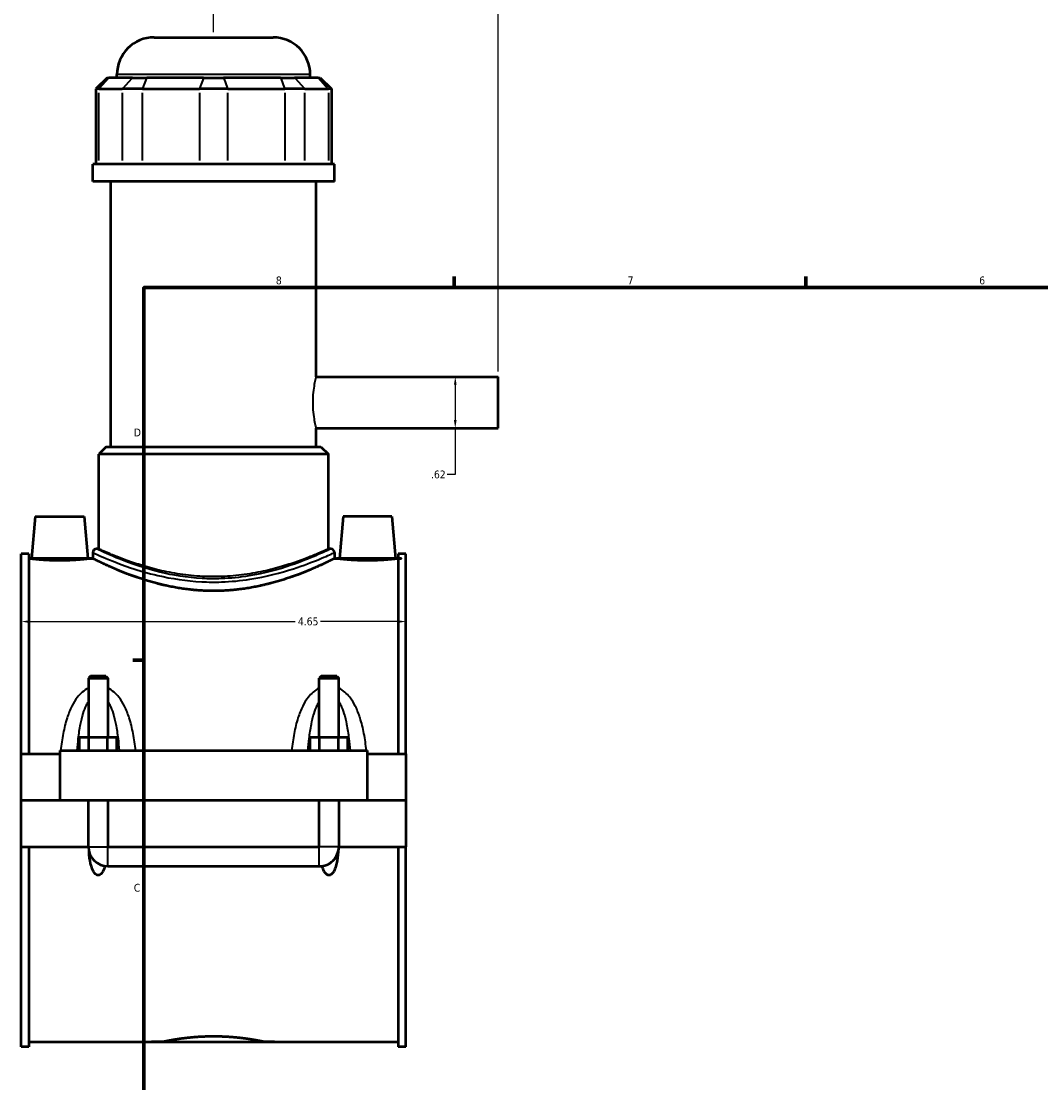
# Model space of a CAD drawing. Header units: inches. Extents: x -1 to 48.3, y -1.4 to 47.7.
# Tile 2 of 8: x -1 to 11.3, y 11.4 to 24.2. Entities that reach past the tile are written whole.
import ezdxf

# ---------------------------------------------------------------- set-up
doc = ezdxf.new("R2010")
doc.units = ezdxf.units.IN
doc.header["$MEASUREMENT"] = 0
for name, color, linetype, lineweight in [('Border (ANSI)', 7, 'Continuous', 70), ('Dimension (ANSI)', 7, 'Continuous', 25), ('Visible (ANSI)', 7, 'Continuous', 50), ('Visible Narrow (ANSI)', 7, 'Continuous', 35)]:
    doc.layers.add(name, color=color, linetype=linetype, lineweight=lineweight)
doc.styles.add('Note Text (ANSI)', font='tahoma.ttf')
doc.dimstyles.new('Default (ANSI)', dxfattribs={"dimtxt": 0.09448818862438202, "dimasz": 0.09842519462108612, "dimexe": 0.125, "dimexo": 0.0625, "dimgap": 0.03149606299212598, "dimtad": 0, "dimtih": 1, "dimtoh": 1, "dimrnd": 1e-08, "dimzin": 4, "dimdsep": 46, "dimtxsty": 'Note Text (ANSI)', "dimcen": 0.09, "dimdle": 0.3937007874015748, "dimclrd": 256, "dimclre": 256, "dimclrt": 5, "dimadec": 0, "dimazin": 1, "dimtfac": 1, "dimtofl": 0, "dimtmove": 0, "dimatfit": 3, "dimfxl": 1, "dimtolj": 1, "dimtzin": 4, "dimlwd": -1, "dimlwe": -1, "dimarcsym": 0})

# ---------------------------------------------------------------- blocks, each defined once
blk = doc.blocks.new('Borders Default Border')
at = {"layer": 'Border (ANSI)'}
for p, q in [((4.250000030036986, 21.00000006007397), (4.250000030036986, 21.13448766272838)), ((8.500000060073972, 21.00000006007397), (8.500000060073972, 21.13448766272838)), ((0.4999999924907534, 16.49999993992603), (0.3655118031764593, 16.49999993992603))]:
    blk.add_line(p, q, dxfattribs=at)
at = {"layer": 'Border (ANSI)', "flags": 128}
blk.add_lwpolyline([(0.4999999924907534, 0.9999999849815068), (0.4999999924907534, 21.00000006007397), (33.49999855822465, 21.00000006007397), (33.49999855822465, 0.9999999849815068), (0.4999999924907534, 0.9999999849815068)], dxfattribs=at)
at = {"layer": 'Border (ANSI)', "color": 5, "true_color": 0x0000ff, "char_height": 0.09448818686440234, "attachment_point": 7, "style": 'Note Text (ANSI)'}
for s, insert in [('8', (2.09415882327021, 21.03785602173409)), ('7', (6.345746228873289, 21.04)), ('6', (10.59483913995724, 21.03800916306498)), ('D', (0.378138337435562, 19.2027559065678)), ('C', (0.3779006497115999, 13.70107135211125))]:
    blk.add_mtext(s, dxfattribs=dict(at, insert=insert))
blk = doc.blocks.new('*D6')
at = {"layer": 'Defpoints', "color": 0, "transparency": 16777216}
for p in [(4.781831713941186, 24.83500270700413), (1.341831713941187, 24.02283973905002), (4.781831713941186, 19.92386336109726)]:
    blk.add_point(p, dxfattribs=at)
at = {"layer": 'Dimension (ANSI)', "transparency": 16777216}
for p, q in [((1.341831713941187, 24.08533973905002), (1.341831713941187, 24.96000270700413)), ((4.781831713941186, 19.98636336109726), (4.781831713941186, 24.96000270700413)), ((1.440256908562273, 24.83500270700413), (3.548941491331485, 24.83500270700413)), ((4.6834065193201, 24.83500270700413), (3.854721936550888, 24.83500270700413))]:
    blk.add_line(p, q, dxfattribs=at)
for points in [[(1.440256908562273, 24.85140690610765), (1.440256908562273, 24.81859850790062), (1.341831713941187, 24.83500270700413)], [(4.6834065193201, 24.85140690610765), (4.6834065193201, 24.81859850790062), (4.781831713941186, 24.83500270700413)]]:
    blk.add_solid(points, dxfattribs=at)
at = {"layer": 'Dimension (ANSI)', "color": 5, "transparency": 16777216, "insert": (3.58043755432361, 24.8842139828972), "char_height": 0.09448818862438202, "attachment_point": 1, "style": 'Note Text (ANSI)'}
blk.add_mtext('\\A1;3.44', dxfattribs=at)
blk = doc.blocks.new('*D7')
at = {"layer": 'Defpoints', "color": 0, "transparency": 16777216}
for p in [(3.666831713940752, 16.96561731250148), (-0.983168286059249, 16.57667438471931), (3.666831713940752, 16.57667438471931)]:
    blk.add_point(p, dxfattribs=at)
at = {"layer": 'Dimension (ANSI)', "transparency": 16777216}
for p, q in [((-0.8847430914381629, 16.96561731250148), (2.32890976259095, 16.96561731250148)), ((3.568406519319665, 16.96561731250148), (2.63475366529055, 16.96561731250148))]:
    blk.add_line(p, q, dxfattribs=at)
for points in [[(-0.8847430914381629, 16.98202151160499), (-0.8847430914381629, 16.94921311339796), (-0.983168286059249, 16.96561731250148)], [(3.568406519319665, 16.98202151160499), (3.568406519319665, 16.94921311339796), (3.666831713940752, 16.96561731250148)]]:
    blk.add_solid(points, dxfattribs=at)
at = {"layer": 'Dimension (ANSI)', "color": 5, "transparency": 16777216, "insert": (2.360405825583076, 17.01473340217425), "char_height": 0.09448818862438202, "attachment_point": 1, "style": 'Note Text (ANSI)'}
blk.add_mtext('\\A1;4.65', dxfattribs=at)
blk = doc.blocks.new('*D9')
at = {"layer": 'Defpoints', "color": 0, "transparency": 16777216}
for p in [(4.051012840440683, 19.92386336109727), (4.051012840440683, 19.30181611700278), (4.262667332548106, 19.30181611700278)]:
    blk.add_point(p, dxfattribs=at)
at = {"layer": 'Dimension (ANSI)', "transparency": 16777216}
for p, q in [((4.262667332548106, 19.82543816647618), (4.262667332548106, 19.40024131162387)), ((4.262667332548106, 19.30181611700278), (4.262667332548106, 18.74079249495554)), ((4.262667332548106, 18.74079249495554), (4.16424213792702, 18.74079249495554))]:
    blk.add_line(p, q, dxfattribs=at)
for points in [[(4.246263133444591, 19.82543816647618), (4.279071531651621, 19.82543816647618), (4.262667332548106, 19.92386336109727)], [(4.246263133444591, 19.40024131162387), (4.279071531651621, 19.40024131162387), (4.262667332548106, 19.30181611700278)]]:
    blk.add_solid(points, dxfattribs=at)
at = {"layer": 'Dimension (ANSI)', "color": 5, "transparency": 16777216, "insert": (3.969279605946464, 18.7900037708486), "char_height": 0.09448818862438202, "attachment_point": 1, "style": 'Note Text (ANSI)'}
blk.add_mtext('\\A1;.62', dxfattribs=at)

msp = doc.modelspace()

# ---------------------------------------------------------------- linework, layer by layer
at = {"layer": 'Visible (ANSI)'}
for p, q in [((0.6230915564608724, 24.02283973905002), (2.060571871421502, 24.02283973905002)), ((0.05366616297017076, 23.53493973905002), (-0.08109761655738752, 23.40017595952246)), ((0.05366616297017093, 23.53493973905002), (0.07760215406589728, 23.53493973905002)), ((0.3627971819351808, 23.53493973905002), (0.07760215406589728, 23.53493973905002)), ((0.1738789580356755, 23.53493973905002), (0.1738789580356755, 23.57362714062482)), ((0.362797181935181, 23.53493973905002), (0.5329756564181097, 23.53493973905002)), ((1.221497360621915, 23.53493973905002), (0.5329756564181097, 23.53493973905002)), ((1.221497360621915, 23.53493973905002), (1.462166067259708, 23.53493973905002)), ((2.150687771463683, 23.53493973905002), (1.462166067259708, 23.53493973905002)), ((2.150687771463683, 23.53493973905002), (2.320866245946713, 23.53493973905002)), ((2.606061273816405, 23.53493973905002), (2.320866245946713, 23.53493973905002)), ((2.509784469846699, 23.53493973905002), (2.509784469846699, 23.57362714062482)), ((2.606061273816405, 23.53493973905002), (2.629997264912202, 23.53493973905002)), ((2.629997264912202, 23.53493973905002), (2.764761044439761, 23.40017595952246)), ((-0.04690334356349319, 23.40017595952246), (-0.08109761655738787, 23.40017595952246)), ((-0.08109761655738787, 23.40017595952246), (-0.08109761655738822, 22.48943973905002)), ((-0.04690334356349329, 23.40017595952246), (0.2382916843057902, 23.40017595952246)), ((0.4814037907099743, 23.40017595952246), (0.2382916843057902, 23.40017595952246)), ((0.4814037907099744, 23.40017595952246), (1.16992549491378, 23.40017595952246)), ((1.51373793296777, 23.40017595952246), (1.16992549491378, 23.40017595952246)), ((1.51373793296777, 23.40017595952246), (2.202259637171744, 23.40017595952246)), ((2.445371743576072, 23.40017595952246), (2.202259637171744, 23.40017595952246)), ((2.445371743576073, 23.40017595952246), (2.730566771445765, 23.40017595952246)), ((2.764761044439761, 23.40017595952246), (2.730566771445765, 23.40017595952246)), ((2.764761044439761, 23.40017595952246), (2.764761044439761, 22.48943973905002)), ((2.801772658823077, 22.48943973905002), (-0.1181092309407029, 22.48943973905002)), ((-0.1181092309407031, 22.28033973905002), (-0.1181092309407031, 22.48943973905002)), ((2.801772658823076, 22.28033973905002), (2.801772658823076, 22.48943973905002)), ((2.801772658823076, 22.28033973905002), (-0.1181092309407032, 22.28033973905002)), ((0.1008819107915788, 19.0769184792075), (0.1008819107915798, 22.28033973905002)), ((2.582781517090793, 19.92386336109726), (2.582781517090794, 22.28033973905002)), ((2.582781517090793, 19.92386336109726), (4.781831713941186, 19.92386336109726)), ((4.781831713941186, 19.30181611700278), (4.781831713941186, 19.92386336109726)), ((2.582781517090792, 19.0769184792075), (2.582781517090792, 19.30181611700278)), ((2.582781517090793, 19.30181611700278), (4.781831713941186, 19.30181611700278)), ((0.04473033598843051, 19.0769184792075), (-0.0451121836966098, 18.98707595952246)), ((2.728775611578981, 18.98707595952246), (-0.04511218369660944, 18.98707595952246)), ((-0.0451121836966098, 17.84345391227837), (-0.04511218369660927, 18.98707595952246)), ((0.04473033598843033, 19.0769184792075), (2.638933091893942, 19.0769184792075)), ((2.638933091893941, 19.0769184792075), (2.728775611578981, 18.98707595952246)), ((2.72877561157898, 17.84345391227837), (2.728775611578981, 18.98707595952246)), ((-0.8134438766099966, 18.23394210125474), (-0.8578254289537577, 17.72665863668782)), ((-0.8134438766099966, 18.23394210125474), (-0.2228926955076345, 18.23394210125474)), ((-0.2228926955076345, 18.23394210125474), (-0.1785111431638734, 17.72665863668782)), ((2.906556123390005, 18.23394210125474), (2.862174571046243, 17.72665863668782)), ((3.497107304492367, 18.23394210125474), (2.906556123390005, 18.23394210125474)), ((3.497107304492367, 18.23394210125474), (3.541488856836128, 17.72665863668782)), ((-0.04511218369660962, 17.84345391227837), (-0.07318797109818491, 17.84345391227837)), ((2.756851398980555, 17.84345391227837), (2.72877561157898, 17.84345391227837)), ((-0.9831682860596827, 15.36829249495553), (-0.9831682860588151, 17.78505627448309)), ((-0.890168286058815, 17.78505627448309), (-0.9831682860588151, 17.78505627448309)), ((-0.890168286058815, 17.78505627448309), (-0.8901682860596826, 15.36829249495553)), ((-0.8901682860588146, 17.72665863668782), (-0.8578254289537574, 17.72665863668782)), ((-0.1785111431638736, 17.72665863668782), (-0.1181092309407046, 17.72665863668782)), ((-0.1181092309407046, 17.79853265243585), (-0.1181092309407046, 17.72665863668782)), ((2.801772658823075, 17.79853265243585), (2.801772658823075, 17.72665863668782)), ((2.801772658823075, 17.72665863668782), (2.862174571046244, 17.72665863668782)), ((3.541488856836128, 17.72665863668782), (3.573831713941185, 17.72665863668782)), ((3.573831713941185, 17.78505627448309), (3.573831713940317, 15.36829249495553)), ((3.666831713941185, 17.78505627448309), (3.573831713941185, 17.78505627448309)), ((3.666831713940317, 15.36829249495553), (3.666831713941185, 17.78505627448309)), ((-0.1476564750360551, 16.30612057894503), (-0.1712785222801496, 16.28249853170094)), ((0.04131990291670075, 16.30612057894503), (-0.1476564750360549, 16.30612057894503)), ((0.04131990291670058, 16.30612057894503), (0.06494195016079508, 16.28249853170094)), ((2.642343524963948, 16.30612057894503), (2.618721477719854, 16.28249853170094)), ((2.831319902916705, 16.30612057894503), (2.642343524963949, 16.30612057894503)), ((2.831319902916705, 16.30612057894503), (2.854941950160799, 16.28249853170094)), ((-0.1712785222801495, 16.28249853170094), (0.06494195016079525, 16.28249853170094)), ((-0.1712785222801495, 16.28249853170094), (-0.1712785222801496, 15.56514288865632)), ((0.06494195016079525, 16.28249853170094), (0.06494195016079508, 15.56514288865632)), ((2.618721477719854, 16.28249853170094), (2.854941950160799, 16.28249853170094)), ((2.618721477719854, 15.56514288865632), (2.618721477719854, 16.28249853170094)), ((2.854941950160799, 15.56514288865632), (2.854941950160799, 16.28249853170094)), ((-0.2804715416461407, 15.40766257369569), (-0.2804715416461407, 15.56514288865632)), ((-0.1668199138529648, 15.56514288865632), (-0.2804715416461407, 15.56514288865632)), ((-0.1668199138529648, 15.40766257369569), (-0.1668199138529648, 15.56514288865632)), ((0.06048334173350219, 15.56514288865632), (-0.1668199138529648, 15.56514288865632)), ((0.06048334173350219, 15.40766257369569), (0.06048334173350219, 15.56514288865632)), ((0.1741349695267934, 15.56514288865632), (0.06048334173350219, 15.56514288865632)), ((0.1741349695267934, 15.40766257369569), (0.1741349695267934, 15.56514288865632)), ((2.50952845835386, 15.40766257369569), (2.50952845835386, 15.56514288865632)), ((2.623180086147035, 15.56514288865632), (2.50952845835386, 15.56514288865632)), ((2.623180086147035, 15.40766257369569), (2.623180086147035, 15.56514288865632)), ((2.850483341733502, 15.56514288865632), (2.623180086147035, 15.56514288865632)), ((2.850483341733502, 15.40766257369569), (2.850483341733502, 15.56514288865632)), ((2.964134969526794, 15.56514288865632), (2.850483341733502, 15.56514288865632)), ((2.964134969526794, 15.40766257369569), (2.964134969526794, 15.56514288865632)), ((-0.5181682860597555, 15.40766257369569), (-0.5181682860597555, 14.80874525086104)), ((-0.5181682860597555, 15.40766257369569), (3.201831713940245, 15.40766257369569)), ((3.201831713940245, 14.80874525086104), (3.201831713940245, 15.40766257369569)), ((-0.9831682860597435, 15.36829249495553), (-0.518168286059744, 15.36829249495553)), ((-0.9831682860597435, 14.80874525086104), (-0.9831682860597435, 15.36829249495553)), ((3.201831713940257, 15.36829249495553), (3.666831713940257, 15.36829249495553)), ((3.666831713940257, 15.36829249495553), (3.666831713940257, 14.80874525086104)), ((-0.9831682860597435, 14.80874525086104), (-0.518168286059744, 14.80874525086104)), ((-0.9831682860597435, 14.24526099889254), (-0.9831682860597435, 14.80480824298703)), ((-0.1712785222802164, 14.80480824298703), (-0.9831682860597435, 14.80480824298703)), ((-0.5181682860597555, 14.80874525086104), (3.201831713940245, 14.80874525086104)), ((-0.17127852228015, 14.80874525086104), (-0.17127852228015, 14.80480824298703)), ((-0.1712785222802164, 14.24526099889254), (-0.1712785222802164, 14.80480824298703)), ((0.06494195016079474, 14.80874525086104), (0.06494195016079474, 14.80480824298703)), ((0.064941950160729, 14.80480824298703), (0.064941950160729, 14.24526099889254)), ((2.618721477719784, 14.80480824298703), (0.06494195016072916, 14.80480824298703)), ((2.618721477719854, 14.80480824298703), (2.618721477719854, 14.80874525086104)), ((2.618721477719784, 14.24526099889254), (2.618721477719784, 14.80480824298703)), ((2.854941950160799, 14.80480824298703), (2.854941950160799, 14.80874525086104)), ((2.854941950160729, 14.80480824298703), (2.854941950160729, 14.24526099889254)), ((3.666831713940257, 14.80480824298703), (2.854941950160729, 14.80480824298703)), ((3.201831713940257, 14.80874525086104), (3.666831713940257, 14.80874525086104)), ((3.666831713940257, 14.80480824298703), (3.666831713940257, 14.24526099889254)), ((-0.9831682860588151, 11.82849721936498), (-0.9831682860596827, 14.24526099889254)), ((-0.9831682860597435, 14.24526099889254), (-0.1712785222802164, 14.24526099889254)), ((-0.8901682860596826, 14.24526099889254), (-0.890168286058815, 11.82849721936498)), ((0.064941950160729, 14.24526099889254), (2.618721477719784, 14.24526099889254)), ((2.854941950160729, 14.24526099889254), (3.666831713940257, 14.24526099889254)), ((3.573831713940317, 14.24526099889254), (3.573831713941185, 11.82849721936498)), ((3.666831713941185, 11.82849721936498), (3.666831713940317, 14.24526099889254)), ((0.06494195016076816, 14.00904052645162), (2.61872147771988, 14.00904052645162)), ((-0.890168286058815, 11.82849721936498), (-0.9831682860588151, 11.82849721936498)), ((-0.890168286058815, 11.88689485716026), (0.724508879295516, 11.88689485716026)), ((1.959154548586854, 11.88689485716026), (3.573831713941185, 11.88689485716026)), ((3.666831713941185, 11.82849721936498), (3.573831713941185, 11.82849721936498))]:
    msp.add_line(p, q, dxfattribs=at)
for centre, radius, start, end in [((0.6230915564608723, 23.57362714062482), 0.4492125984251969, 89.99999999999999, 180), ((2.060571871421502, 23.57362714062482), 0.4492125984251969, 0, 90), ((-0.07318797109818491, 17.79853265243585), 0.04492125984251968, 90, 180), ((2.756851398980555, 17.79853265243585), 0.04492125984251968, 0, 90), ((0.06494195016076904, 14.24526099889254), 0.2362204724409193, 180, 269.9999999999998), ((2.61872147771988, 14.24526099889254), 0.2362204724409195, 269.9999999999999, 0)]:
    msp.add_arc(centre, radius, start, end, dxfattribs=at)
for points, knots in [([(-0.1785111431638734, 17.72665863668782), (-0.1785111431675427, 17.72665863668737), (-0.1869966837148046, 17.72562274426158), (-0.2215176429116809, 17.7218694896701), (-0.2475520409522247, 17.71920446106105), (-0.3077260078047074, 17.71417874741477), (-0.3459094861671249, 17.71149031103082), (-0.4297156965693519, 17.70768775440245), (-0.4753424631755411, 17.70663016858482), (-0.5609941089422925, 17.70663016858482), (-0.6066208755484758, 17.70768775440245), (-0.6904270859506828, 17.71149031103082), (-0.7286105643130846, 17.71417874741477), (-0.788784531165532, 17.71920446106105), (-0.8148189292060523, 17.7218694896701), (-0.8493398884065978, 17.72562274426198), (-0.8578254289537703, 17.72665863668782), (-0.8578254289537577, 17.72665863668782)], [1.30455409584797, 1.30455409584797, 1.304554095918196, 1.304554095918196, 1.630498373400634, 1.630498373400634, 1.956442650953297, 1.956442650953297, 2.282775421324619, 2.282775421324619, 2.609108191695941, 2.609108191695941, 2.935440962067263, 2.935440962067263, 3.261773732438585, 3.261773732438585, 3.587718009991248, 3.587718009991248, 3.913662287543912, 3.913662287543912, 3.913662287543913, 3.913662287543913]), ([(2.801772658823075, 17.72665863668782), (2.801772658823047, 17.72665863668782), (2.792664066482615, 17.72206869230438), (2.754892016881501, 17.70345623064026), (2.726241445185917, 17.68944501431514), (2.651201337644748, 17.65416763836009), (2.604751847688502, 17.63289380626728), (2.498141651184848, 17.58688880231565), (2.43797265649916, 17.5621928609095), (2.310184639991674, 17.51389353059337), (2.237917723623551, 17.48849677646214), (2.080201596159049, 17.43999573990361), (1.994748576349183, 17.41693708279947), (1.815581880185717, 17.37797813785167), (1.721694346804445, 17.36209716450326), (1.531652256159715, 17.34082462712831), (1.435490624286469, 17.33546863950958), (1.248172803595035, 17.33546863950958), (1.152011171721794, 17.34082462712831), (0.9619690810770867, 17.36209716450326), (0.8680815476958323, 17.37797813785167), (0.6889148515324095, 17.41693708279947), (0.6034618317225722, 17.43999573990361), (0.4457457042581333, 17.48849677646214), (0.3734787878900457, 17.51389353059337), (0.245690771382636, 17.5621928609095), (0.1855217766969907, 17.58688880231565), (0.07891158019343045, 17.63289380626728), (0.03246209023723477, 17.65416763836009), (-0.04257801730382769, 17.68944501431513), (-0.07122858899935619, 17.70345623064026), (-0.1090006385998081, 17.72206869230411), (-0.1181092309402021, 17.72665863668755), (-0.1181092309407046, 17.72665863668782)], [5.70166505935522, 5.70166505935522, 5.70166505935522, 5.70166505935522, 6.413400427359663, 6.413400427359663, 7.125135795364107, 7.125135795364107, 7.836871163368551, 7.836871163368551, 8.548606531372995, 8.548606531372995, 9.262287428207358, 9.262287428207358, 9.97596832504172, 9.97596832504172, 10.68964922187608, 10.68964922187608, 11.40333011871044, 11.40333011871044, 12.1170110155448, 12.1170110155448, 12.83069191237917, 12.83069191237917, 13.54437280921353, 13.54437280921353, 14.25805370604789, 14.25805370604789, 14.96978907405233, 14.96978907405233, 15.68152444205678, 15.68152444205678, 16.39325981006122, 16.39325981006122, 17.10499517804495, 17.10499517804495, 17.10499517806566, 17.10499517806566]), ([(3.541488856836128, 17.72665863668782), (3.541488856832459, 17.72665863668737), (3.533003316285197, 17.72562274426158), (3.49848235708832, 17.7218694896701), (3.472447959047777, 17.71920446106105), (3.412273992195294, 17.71417874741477), (3.374090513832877, 17.71149031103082), (3.29028430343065, 17.70768775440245), (3.24465753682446, 17.70663016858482), (3.201831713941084, 17.70663016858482), (3.159005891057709, 17.70663016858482), (3.113379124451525, 17.70768775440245), (3.029572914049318, 17.71149031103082), (2.991389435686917, 17.71417874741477), (2.93121546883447, 17.71920446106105), (2.905181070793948, 17.7218694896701), (2.870660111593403, 17.72562274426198), (2.862174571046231, 17.72665863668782), (2.862174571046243, 17.72665863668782)], [3.913662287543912, 3.913662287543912, 3.913662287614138, 3.913662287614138, 4.239606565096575, 4.239606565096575, 4.565550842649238, 4.565550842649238, 4.891883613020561, 4.891883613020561, 5.218216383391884, 5.218216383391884, 5.218216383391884, 5.544549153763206, 5.544549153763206, 5.870881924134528, 5.870881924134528, 6.196826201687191, 6.196826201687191, 6.522770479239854, 6.522770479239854, 6.522770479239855, 6.522770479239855]), ([(0.02963058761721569, 14.0116950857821), (0.026454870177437, 14.00066183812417), (0.02282001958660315, 13.98954133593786), (0.01045268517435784, 13.95752026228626), (0.0004740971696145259, 13.93733411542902), (-0.01861344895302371, 13.9160736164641), (-0.02460390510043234, 13.9106447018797), (-0.03472258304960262, 13.90477487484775), (-0.0382870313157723, 13.90319022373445), (-0.04562687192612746, 13.90104364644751), (-0.04940234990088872, 13.90048196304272), (-0.05693422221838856, 13.90048196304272), (-0.06070970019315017, 13.90104364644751), (-0.06804954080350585, 13.90319022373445), (-0.07161398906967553, 13.90477487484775), (-0.08173266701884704, 13.9106447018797), (-0.08772312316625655, 13.9160736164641), (-0.106810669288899, 13.93733411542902), (-0.1167892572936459, 13.95752026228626), (-0.1331580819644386, 13.9999018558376), (-0.1392470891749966, 14.02220378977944), (-0.1540674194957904, 14.08779737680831), (-0.1600167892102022, 14.13563779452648), (-0.1640640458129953, 14.1860126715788), (-0.1641401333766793, 14.18697030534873), (-0.1642154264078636, 14.18792852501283)], [1.536098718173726, 1.536098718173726, 1.536098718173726, 1.536098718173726, 1.621113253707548, 1.621113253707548, 1.787454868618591, 1.787454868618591, 1.84484773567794, 1.84484773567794, 1.873544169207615, 1.873544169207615, 1.90224060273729, 1.90224060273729, 1.930937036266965, 1.930937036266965, 1.959633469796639, 1.959633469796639, 2.017026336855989, 2.017026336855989, 2.183367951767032, 2.183367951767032, 2.349709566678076, 2.349709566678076, 2.713402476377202, 2.713402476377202, 2.720445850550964, 2.720445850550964, 2.720445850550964, 2.720445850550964]), ([(2.847878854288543, 14.18792852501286), (2.847803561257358, 14.18697030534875), (2.847727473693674, 14.18601267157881), (2.843680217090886, 14.13563779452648), (2.837730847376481, 14.08779737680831), (2.822910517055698, 14.02220378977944), (2.816821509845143, 13.9999018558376), (2.800452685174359, 13.95752026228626), (2.790474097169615, 13.93733411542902), (2.771386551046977, 13.9160736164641), (2.765396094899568, 13.9106447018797), (2.755277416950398, 13.90477487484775), (2.751712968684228, 13.90319022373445), (2.744373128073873, 13.90104364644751), (2.740597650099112, 13.90048196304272), (2.733065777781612, 13.90048196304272), (2.729290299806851, 13.90104364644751), (2.721950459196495, 13.90319022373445), (2.718386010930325, 13.90477487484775), (2.708267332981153, 13.9106447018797), (2.702276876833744, 13.9160736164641), (2.683189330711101, 13.93733411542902), (2.673210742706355, 13.95752026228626), (2.660843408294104, 13.98954133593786), (2.657208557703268, 14.00066183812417), (2.654032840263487, 14.0116950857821)], [1.084035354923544, 1.084035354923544, 1.084035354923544, 1.084035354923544, 1.091078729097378, 1.091078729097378, 1.454771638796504, 1.454771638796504, 1.621113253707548, 1.621113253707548, 1.787454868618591, 1.787454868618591, 1.844847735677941, 1.844847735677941, 1.873544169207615, 1.873544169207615, 1.90224060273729, 1.90224060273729, 1.930937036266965, 1.930937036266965, 1.95963346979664, 1.95963346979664, 2.017026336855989, 2.017026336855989, 2.183367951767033, 2.183367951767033, 2.268382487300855, 2.268382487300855, 2.268382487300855, 2.268382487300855]), ([(0.7245088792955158, 11.88689485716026), (0.7245088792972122, 11.88689485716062), (0.7282414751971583, 11.8876917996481), (0.7439219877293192, 11.89094753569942), (0.7558661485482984, 11.89340424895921), (0.7874030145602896, 11.89958310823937), (0.8070207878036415, 11.90330490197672), (0.8523082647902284, 11.91130455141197), (0.8779810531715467, 11.91557458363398), (0.9326579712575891, 11.92384151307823), (0.9635496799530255, 11.92813054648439), (1.030851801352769, 11.93619925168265), (1.067261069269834, 11.93997064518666), (1.143272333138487, 11.94624986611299), (1.182937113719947, 11.94875653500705), (1.262774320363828, 11.9520819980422), (1.302947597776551, 11.95289819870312), (1.380715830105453, 11.95289819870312), (1.420889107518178, 11.9520819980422), (1.500726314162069, 11.94875653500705), (1.540391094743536, 11.94624986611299), (1.616402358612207, 11.93997064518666), (1.652811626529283, 11.93619925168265), (1.720113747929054, 11.92813054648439), (1.751005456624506, 11.92384151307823), (1.805682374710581, 11.91557458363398), (1.831355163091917, 11.91130455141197), (1.876642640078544, 11.90330490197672), (1.896260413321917, 11.89958310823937), (1.927797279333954, 11.89340424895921), (1.939741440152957, 11.89094753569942), (1.955421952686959, 11.88769179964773), (1.959154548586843, 11.88689485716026), (1.959154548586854, 11.88689485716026)], [2.370292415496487, 2.370292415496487, 2.37029241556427, 2.37029241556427, 2.66656855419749, 2.66656855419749, 2.962844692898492, 2.962844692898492, 3.259120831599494, 3.259120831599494, 3.555396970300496, 3.555396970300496, 3.851693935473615, 3.851693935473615, 4.147990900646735, 4.147990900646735, 4.444287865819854, 4.444287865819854, 4.740584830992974, 4.740584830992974, 5.036881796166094, 5.036881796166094, 5.333178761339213, 5.333178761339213, 5.629475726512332, 5.629475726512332, 5.925772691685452, 5.925772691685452, 6.222048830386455, 6.222048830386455, 6.518324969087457, 6.518324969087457, 6.814601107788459, 6.814601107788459, 7.110877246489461, 7.110877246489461, 7.110877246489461, 7.110877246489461])]:
    msp.add_open_spline(points, degree=3, knots=knots, dxfattribs=at)
at = {"layer": 'Visible Narrow (ANSI)'}
for p, q in [((0.07137687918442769, 23.52820155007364), (-0.0406780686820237, 23.40691414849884)), ((2.495405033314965, 23.57362714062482), (0.1882583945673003, 23.57362714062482)), ((0.2445169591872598, 23.40691414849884), (0.3565719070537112, 23.52820155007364)), ((0.5303970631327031, 23.52820155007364), (0.4839823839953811, 23.40691414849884)), ((1.218918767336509, 23.52820155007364), (1.172504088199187, 23.40691414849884)), ((1.464744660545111, 23.52820155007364), (1.511159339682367, 23.40691414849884)), ((2.153266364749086, 23.52820155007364), (2.199681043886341, 23.40691414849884)), ((2.32709152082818, 23.52820155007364), (2.439146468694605, 23.40691414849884)), ((2.612286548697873, 23.52820155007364), (2.724341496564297, 23.40691414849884)), ((-0.04690334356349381, 22.53497655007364), (-0.04690334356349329, 23.35463914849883)), ((0.2382916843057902, 23.35463914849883), (0.2382916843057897, 22.53497655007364)), ((0.4814037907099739, 22.53497655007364), (0.4814037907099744, 23.35463914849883)), ((1.16992549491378, 23.35463914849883), (1.16992549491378, 22.53497655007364)), ((1.51373793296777, 22.53497655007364), (1.51373793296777, 23.35463914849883)), ((2.202259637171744, 23.35463914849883), (2.202259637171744, 22.53497655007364)), ((2.445371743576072, 22.53497655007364), (2.445371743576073, 23.35463914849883)), ((2.730566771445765, 23.35463914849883), (2.730566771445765, 22.53497655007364)), ((-0.1698243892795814, 14.24526099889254), (0.06348781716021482, 14.24526099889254)), ((0.06494195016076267, 14.0104946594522), (0.06494195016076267, 14.24380686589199)), ((2.618721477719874, 14.0104946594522), (2.618721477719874, 14.24380686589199)), ((2.853487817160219, 14.24526099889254), (2.620175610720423, 14.24526099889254))]:
    msp.add_line(p, q, dxfattribs=at)
for points, knots in [([(2.582781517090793, 19.30181611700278), (2.582781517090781, 19.30181611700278), (2.580734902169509, 19.30969054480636), (2.573341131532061, 19.34148431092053), (2.568093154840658, 19.3653945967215), (2.558181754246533, 19.42043494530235), (2.552859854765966, 19.45529567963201), (2.545295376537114, 19.53187219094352), (2.543172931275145, 19.57360332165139), (2.543172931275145, 19.65207615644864), (2.545295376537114, 19.69380728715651), (2.552859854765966, 19.77038379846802), (2.558181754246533, 19.80524453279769), (2.568093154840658, 19.86028488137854), (2.573341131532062, 19.88419516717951), (2.58073490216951, 19.91598893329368), (2.582781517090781, 19.92386336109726), (2.582781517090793, 19.92386336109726)], [1.195841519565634, 1.195841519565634, 1.195841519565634, 1.195841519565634, 1.494780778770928, 1.494780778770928, 1.793720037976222, 1.793720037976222, 2.092701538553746, 2.092701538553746, 2.391683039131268, 2.391683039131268, 2.690664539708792, 2.690664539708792, 2.989646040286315, 2.989646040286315, 3.288585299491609, 3.288585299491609, 3.587524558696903, 3.587524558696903, 3.587524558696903, 3.587524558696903]), ([(2.756767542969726, 17.84336326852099), (2.75678225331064, 17.84337924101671), (2.752024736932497, 17.84112771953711), (2.71752498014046, 17.82469644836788), (2.660115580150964, 17.79726391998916), (2.497291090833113, 17.72718761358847), (2.395518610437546, 17.68589024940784), (2.129496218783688, 17.59570465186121), (1.955802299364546, 17.54736982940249), (1.659021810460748, 17.49947868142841), (1.546817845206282, 17.48793274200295), (1.356569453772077, 17.48122990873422), (1.279233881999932, 17.48195248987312), (1.02270907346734, 17.49567748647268), (0.8477822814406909, 17.52449729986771), (0.5732828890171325, 17.59133041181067), (0.4655579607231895, 17.62482792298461), (0.2161617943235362, 17.71236700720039), (0.09456788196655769, 17.76591254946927), (-0.0399398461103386, 17.82717813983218), (-0.07145963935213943, 17.8426242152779), (-0.07316458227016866, 17.8434426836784), (-0.07318754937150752, 17.84345343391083), (-0.0731867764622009, 17.84345255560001)], [17.07551578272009, 17.07551578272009, 17.07551578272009, 17.07551578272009, 17.58513396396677, 17.58513396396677, 18.91419398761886, 18.91419398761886, 20.15619918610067, 20.15619918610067, 21.67596180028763, 21.67596180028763, 22.53632132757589, 22.53632132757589, 23.11892855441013, 23.11892855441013, 24.48886053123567, 24.48886053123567, 25.51019575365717, 25.51019575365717, 27.16413640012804, 27.16413640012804, 28.42367272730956, 28.42367272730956, 28.45920315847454, 28.45920315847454, 28.45920315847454, 28.45920315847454]), ([(2.72877561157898, 17.84345391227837), (2.728775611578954, 17.84345391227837), (2.720178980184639, 17.83949520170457), (2.684434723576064, 17.82341773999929), (2.657298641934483, 17.81130886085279), (2.586105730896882, 17.78082749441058), (2.5419921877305, 17.76245002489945), (2.44061483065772, 17.72275749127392), (2.383343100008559, 17.70147453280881), (2.261644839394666, 17.65994579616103), (2.192839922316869, 17.63817302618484), (2.042715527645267, 17.59672800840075), (1.961393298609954, 17.57709608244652), (1.791039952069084, 17.54403839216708), (1.701848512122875, 17.53062700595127), (1.521548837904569, 17.51270475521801), (1.430435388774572, 17.50821984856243), (1.253228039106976, 17.50821984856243), (1.162114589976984, 17.51270475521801), (0.9818149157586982, 17.53062700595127), (0.8926234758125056, 17.54403839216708), (0.7222701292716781, 17.57709608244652), (0.640947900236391, 17.59672800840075), (0.4908235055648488, 17.63817302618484), (0.4220185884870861, 17.65994579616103), (0.3003203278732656, 17.70147453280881), (0.2430485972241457, 17.72275749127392), (0.141671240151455, 17.76245002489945), (0.09755769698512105, 17.78082749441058), (0.02636478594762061, 17.81130886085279), (-0.0007712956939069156, 17.82341773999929), (-0.03651555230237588, 17.83949520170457), (-0.04511218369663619, 17.84345391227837), (-0.04511218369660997, 17.84345391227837)], [5.396386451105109, 5.396386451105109, 5.396386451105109, 5.396386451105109, 6.070323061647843, 6.070323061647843, 6.744259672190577, 6.744259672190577, 7.418196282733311, 7.418196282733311, 8.092132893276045, 8.092132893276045, 8.767292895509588, 8.767292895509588, 9.44245289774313, 9.44245289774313, 10.11761289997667, 10.11761289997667, 10.79277290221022, 10.79277290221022, 11.46793290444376, 11.46793290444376, 12.1430929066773, 12.1430929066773, 12.81825290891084, 12.81825290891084, 13.49341291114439, 13.49341291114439, 14.16734952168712, 14.16734952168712, 14.84128613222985, 14.84128613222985, 15.51522274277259, 15.51522274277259, 16.18915935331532, 16.18915935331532, 16.18915935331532, 16.18915935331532]), ([(-0.1181079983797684, 17.79853131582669), (-0.1181087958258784, 17.79853218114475), (-0.1180850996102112, 17.79852158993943), (-0.1163260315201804, 17.79771522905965), (-0.08380560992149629, 17.78249764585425), (0.05497220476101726, 17.72213835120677), (0.1804262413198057, 17.66938490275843), (0.437739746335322, 17.58314077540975), (0.5488845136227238, 17.55013878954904), (0.8320981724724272, 17.4842943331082), (1.012578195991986, 17.45590084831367), (1.277246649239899, 17.4423788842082), (1.35703731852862, 17.4416669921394), (1.553325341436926, 17.44827067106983), (1.669091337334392, 17.45964581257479), (1.975293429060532, 17.50682851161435), (2.154501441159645, 17.55444832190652), (2.428968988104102, 17.64329981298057), (2.533972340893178, 17.68398626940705), (2.701965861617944, 17.75302594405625), (2.761197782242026, 17.78005266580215), (2.796792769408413, 17.79624087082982), (2.801701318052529, 17.79845908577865), (2.801686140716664, 17.79844334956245)], [-28.45920315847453, -28.45920315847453, -28.45920315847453, -28.45920315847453, -28.42367272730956, -28.42367272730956, -27.16413640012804, -27.16413640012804, -25.51019575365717, -25.51019575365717, -24.48886053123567, -24.48886053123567, -23.11892855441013, -23.11892855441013, -22.53632132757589, -22.53632132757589, -21.67596180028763, -21.67596180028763, -20.15619918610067, -20.15619918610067, -18.91419398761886, -18.91419398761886, -17.58513396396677, -17.58513396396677, -17.07551578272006, -17.07551578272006, -17.07551578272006, -17.07551578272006]), ([(-0.1712780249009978, 16.16176356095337), (-0.1981237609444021, 16.14881152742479), (-0.2228865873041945, 16.13195975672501), (-0.266422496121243, 16.09443400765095), (-0.2855152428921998, 16.07405685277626), (-0.3293119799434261, 16.01896961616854), (-0.3517146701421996, 15.98239255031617), (-0.3938928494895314, 15.89887775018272), (-0.4125227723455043, 15.85122689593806), (-0.4478875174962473, 15.74114020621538), (-0.4630466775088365, 15.67788837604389), (-0.4882016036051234, 15.54596555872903), (-0.4978979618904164, 15.4771949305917), (-0.5055419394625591, 15.40766257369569)], [-2.705988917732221, -2.705988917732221, -2.705988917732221, -2.705988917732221, -2.476963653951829, -2.476963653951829, -2.261982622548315, -2.261982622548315, -1.933858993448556, -1.933858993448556, -1.547853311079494, -1.547853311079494, -1.066831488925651, -1.066831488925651, -0.5636639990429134, -0.5636639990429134, -0.5636639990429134, -0.5636639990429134]), ([(0.3992053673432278, 15.40766257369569), (0.3915613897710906, 15.47719493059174), (0.3818650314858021, 15.54596555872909), (0.356710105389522, 15.67788837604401), (0.3415509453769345, 15.74114020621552), (0.3061862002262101, 15.85122689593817), (0.2875562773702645, 15.89887775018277), (0.2453780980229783, 15.98239255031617), (0.2229754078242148, 16.01896961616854), (0.1791786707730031, 16.07405685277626), (0.1600859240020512, 16.09443400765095), (0.1165500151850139, 16.13195975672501), (0.0917871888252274, 16.14881152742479), (0.06494145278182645, 16.16176356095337)], [-5.471779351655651, -5.471779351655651, -5.471779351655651, -5.471779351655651, -4.968611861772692, -4.968611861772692, -4.487590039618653, -4.487590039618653, -4.101584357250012, -4.101584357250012, -3.773460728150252, -3.773460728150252, -3.558479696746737, -3.558479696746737, -3.329454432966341, -3.329454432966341, -3.329454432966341, -3.329454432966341]), ([(2.618721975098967, 16.16176356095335), (2.591876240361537, 16.14881152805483), (2.567113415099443, 16.13195975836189), (2.523577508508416, 16.09443401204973), (2.504484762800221, 16.07405685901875), (2.460688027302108, 16.01896962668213), (2.438285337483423, 15.9823925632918), (2.396107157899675, 15.89887776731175), (2.37747723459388, 15.85122691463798), (2.342112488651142, 15.74114022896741), (2.3269533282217, 15.6778884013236), (2.301798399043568, 15.54596557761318), (2.292102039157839, 15.47719494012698), (2.284458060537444, 15.40766257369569)], [-2.705988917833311, -2.705988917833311, -2.705988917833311, -2.705988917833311, -2.476963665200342, -2.476963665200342, -2.2619826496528, -2.2619826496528, -1.933859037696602, -1.933859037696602, -1.547853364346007, -1.547853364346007, -1.066831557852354, -1.066831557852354, -0.5636639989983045, -0.5636639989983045, -0.5636639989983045, -0.5636639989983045]), ([(3.189205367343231, 15.40766257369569), (3.18156138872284, 15.47719494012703), (3.171865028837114, 15.54596557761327), (3.146710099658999, 15.67788840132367), (3.131550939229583, 15.74114022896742), (3.096186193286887, 15.85122691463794), (3.077556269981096, 15.89887776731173), (3.03537809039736, 15.9823925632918), (3.012975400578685, 16.01896962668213), (2.969178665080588, 16.07405685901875), (2.950085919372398, 16.09443401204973), (2.906550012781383, 16.13195975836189), (2.881787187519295, 16.14881152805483), (2.854941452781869, 16.16176356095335)], [-5.471779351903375, -5.471779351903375, -5.471779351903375, -5.471779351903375, -4.968611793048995, -4.968611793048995, -4.487589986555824, -4.487589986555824, -4.101584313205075, -4.101584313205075, -3.773460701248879, -3.773460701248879, -3.558479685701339, -3.558479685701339, -3.329454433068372, -3.329454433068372, -3.329454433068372, -3.329454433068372]), ([(-0.3067519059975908, 15.40766257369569), (-0.3029976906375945, 15.45611347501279), (-0.2984941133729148, 15.50409411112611), (-0.2859655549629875, 15.61087978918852), (-0.2773556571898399, 15.6692660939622), (-0.2572696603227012, 15.77088457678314), (-0.2466884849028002, 15.81486998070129), (-0.2227326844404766, 15.89196056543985), (-0.2100087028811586, 15.92572401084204), (-0.1876500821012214, 15.9714295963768), (-0.1797672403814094, 15.98568294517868), (-0.1712776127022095, 15.99890880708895)], [0.6848075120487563, 0.6848075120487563, 0.6848075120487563, 0.6848075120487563, 1.066831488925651, 1.066831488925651, 1.547853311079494, 1.547853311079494, 1.933858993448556, 1.933858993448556, 2.261982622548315, 2.261982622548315, 2.422020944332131, 2.422020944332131, 2.422020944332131, 2.422020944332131]), ([(0.06494104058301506, 15.99890880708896), (0.07343066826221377, 15.98568294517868), (0.08131350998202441, 15.9714295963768), (0.1036721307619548, 15.92572401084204), (0.1163961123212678, 15.89196056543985), (0.1403519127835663, 15.81486998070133), (0.1509330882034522, 15.77088457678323), (0.1710190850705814, 15.66926609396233), (0.1796289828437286, 15.61087978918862), (0.1921575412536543, 15.50409411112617), (0.1966611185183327, 15.45611347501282), (0.2004153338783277, 15.40766257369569)], [3.613422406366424, 3.613422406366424, 3.613422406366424, 3.613422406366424, 3.773460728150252, 3.773460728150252, 4.101584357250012, 4.101584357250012, 4.487590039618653, 4.487590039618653, 4.968611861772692, 4.968611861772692, 5.350635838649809, 5.350635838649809, 5.350635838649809, 5.350635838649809]), ([(2.483248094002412, 15.40766257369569), (2.4870023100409, 15.45611348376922), (2.491505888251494, 15.50409412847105), (2.504034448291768, 15.61087981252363), (2.512644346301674, 15.66926611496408), (2.532730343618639, 15.7708845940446), (2.543311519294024, 15.81486999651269), (2.567267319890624, 15.89196057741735), (2.579991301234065, 15.92572402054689), (2.602349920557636, 15.97142960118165), (2.610232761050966, 15.98568294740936), (2.618722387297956, 15.9989088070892)], [0.6848075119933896, 0.6848075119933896, 0.6848075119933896, 0.6848075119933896, 1.066831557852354, 1.066831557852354, 1.547853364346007, 1.547853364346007, 1.933859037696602, 1.933859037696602, 2.2619826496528, 2.2619826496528, 2.422020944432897, 2.422020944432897, 2.422020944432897, 2.422020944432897]), ([(2.854941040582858, 15.9989088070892), (2.863430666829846, 15.98568294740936), (2.871313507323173, 15.97142960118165), (2.893672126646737, 15.92572402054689), (2.906396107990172, 15.89196057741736), (2.930351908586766, 15.81486999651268), (2.940933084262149, 15.77088459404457), (2.961019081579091, 15.66926611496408), (2.969628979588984, 15.6108798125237), (2.98215753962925, 15.50409412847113), (2.986661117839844, 15.45611348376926), (2.990415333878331, 15.40766257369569)], [3.613422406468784, 3.613422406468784, 3.613422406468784, 3.613422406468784, 3.773460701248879, 3.773460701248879, 4.101584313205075, 4.101584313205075, 4.487589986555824, 4.487589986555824, 4.968611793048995, 4.968611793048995, 5.350635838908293, 5.350635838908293, 5.350635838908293, 5.350635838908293])]:
    msp.add_open_spline(points, degree=3, knots=knots, dxfattribs=at)

# ---------------------------------------------------------------- block references
msp.add_blockref('Borders Default Border', (0, 0))

# ---------------------------------------------------------------- dimensions: what is measured, and where the dimension line sits
at = {"layer": 'Dimension (ANSI)'}
for base, p1, p2, angle, override, picture, middle in [((4.781831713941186, 24.83500270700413), (1.341831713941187, 24.02283973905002), (4.781831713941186, 19.92386336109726), 180, {"dimgap": 0.03149606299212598, "dimtih": 0, "dimtoh": 0, "dimdec": 2, "dimtol": 0, "dimlim": 0, "dimtp": 0, "dimtm": -0, "dimtdec": 2, "dimatfit": 1}, '*D6', (3.701831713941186, 24.83500270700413)), ((4.262667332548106, 19.30181611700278), (4.051012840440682, 19.92386336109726), (4.051012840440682, 19.30181611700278), 270, {"dimgap": 0.03149606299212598, "dimdec": 2, "dimse1": 1, "dimse2": 1, "dimtol": 0, "dimlim": 0, "dimtp": 0, "dimtm": -0, "dimtdec": 2, "dimatfit": 2}, '*D9', (4.051012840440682, 18.74079249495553)), ((3.666831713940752, 16.96561731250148), (-0.983168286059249, 16.57667438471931), (3.666831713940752, 16.57667438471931), 180, {"dimgap": 0.03149606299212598, "dimtih": 0, "dimtoh": 0, "dimdec": 2, "dimse1": 1, "dimse2": 1, "dimtol": 0, "dimlim": 0, "dimtp": 0, "dimtm": -0, "dimtdec": 2, "dimatfit": 1}, '*D7', (2.48183171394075, 16.96561731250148))]:
    dim = msp.add_linear_dim(base=base, p1=p1, p2=p2, angle=angle, dimstyle='Default (ANSI)', override=override, dxfattribs=at)
    dim.commit()
    dim.dimension.update_dxf_attribs({"geometry": picture, "text_midpoint": middle, "dimtype": 160})

doc.saveas('drawing.dxf')
